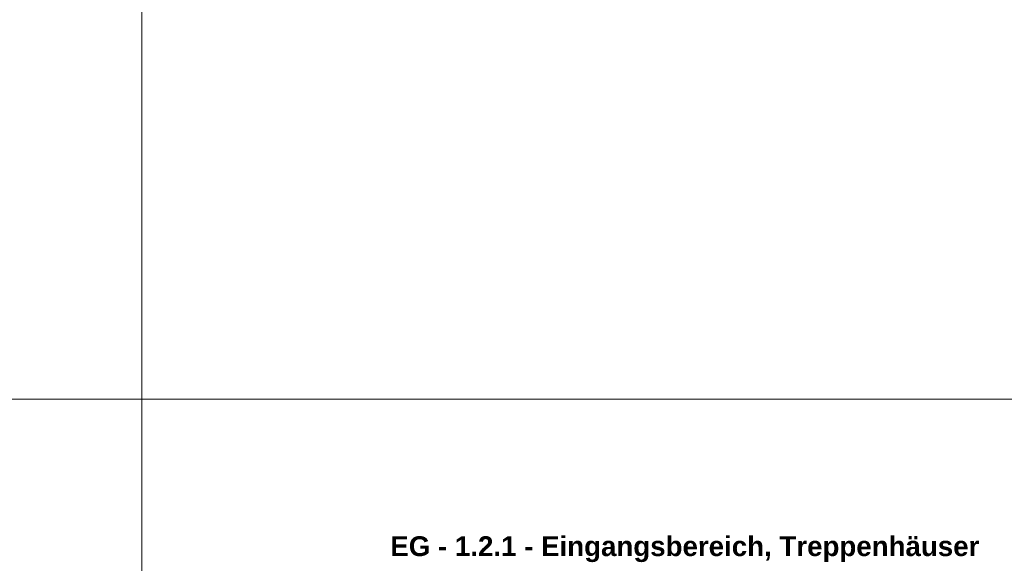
# Model space of a CAD drawing. Header units: metres. Extents: x 0.9 to 30.1, y -10.7 to 8.6.
# Tile 162 of 256: x 5.813 to 7.317, y -0.85 to -0.021. Entities that reach past the tile are written whole.
import ezdxf

# ---------------------------------------------------------------- set-up
doc = ezdxf.new("R2010")
doc.units = ezdxf.units.M
doc.layers.add('Keine', color=7, linetype='Continuous', lineweight=9)
doc.styles.add('Arial (bold)', font='arialbd.ttf')

msp = doc.modelspace()

# ---------------------------------------------------------------- linework, layer by layer
at = {"layer": 'Keine', "color": 255, "flags": 128}
for points in [[(4, 1.8), (6, 1.8), (6, -0.6), (4, -0.6)], [(6, 1.8), (8, 1.8), (8, -0.6), (6, -0.6)], [(4, -0.6), (6, -0.6), (6, -3), (4, -3)], [(6, -0.6), (8, -0.6), (8, -3), (6, -3)]]:
    msp.add_lwpolyline(points, close=True, dxfattribs=at)

# ---------------------------------------------------------------- texts
at = {"layer": 'Keine', "color": 7, "transparency": 33554687, "insert": (6.3794, -0.80911), "char_height": 0.0302617, "attachment_point": 1, "line_spacing_factor": 0.994404, "style": 'Arial (bold)'}
msp.add_mtext('EG - 1.2.1 - Eingangsbereich, Treppenhäuser', dxfattribs=at)

doc.saveas('drawing.dxf')
